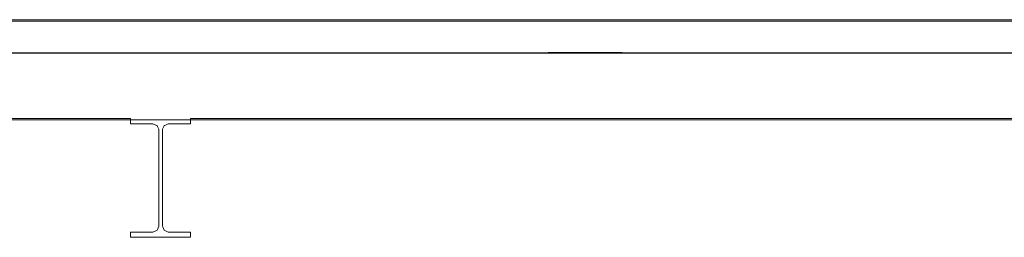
# Model space of a CAD drawing. Header units: millimetres. Extents: x 101535 to 192135, y -3968 to 17259.
# Tile 84 of 92: x 178024 to 179519, y 13720 to 14050. Entities that reach past the tile are written whole.
import ezdxf

# ---------------------------------------------------------------- set-up
doc = ezdxf.new("R2010")
doc.units = ezdxf.units.MM
for name, pattern in [('IMPORT-Kreski i kropki _2_', [120, 60, -30, 0, -30]), ('IMPORT-Kropki i Kreski _3_', [144, 72, -36, 0, -36]), ('IMPORT-Kropki i Kreski _4_', [1828.8, 914.4, -457.2, 0, -457.2]), ('IMPORT-Przerywana długa _2_', [200, 100, -100]), ('IMPORT-Przerywana podwójnie _2_', [218.722215, 105.83333, -42.333331, 28.222222, -42.333331])]:
    doc.linetypes.add(name, pattern=pattern)
for name, color, linetype, lineweight in [('299-A Wymiary Opisy', 7, 'Continuous', 9), ('2_stropy_K_IR', 7, 'Continuous', 9), ('2_ściany zewnętrzne_ISTN', 7, 'Continuous', 9), ('310-W Oświetlenie', 7, 'Continuous', 9), ('3_lądowisko_el 3D_K_IR', 7, 'Continuous', 9), ('3_lądowisko_RMS_K_IR', 7, 'Continuous', 9), ('3_oświetlenie_K_IR', 7, 'Continuous', 9), ('450-K Stropy', 7, 'Continuous', 9), ('4_osie_ISTN', 7, 'Continuous', 9), ('A-FLOR-LEVL', 7, 'Continuous', 30), ('A-GENM', 7, 'Continuous', 18), ('CONCRETE_SLAB_IFC', 7, 'Continuous', 9)]:
    doc.layers.add(name, color=color, linetype=linetype, lineweight=lineweight)
for name, color, linetype, lineweight, true_color in [('3_lądowisko_K_IR', 7, 'Continuous', 9, 0x999999), ('Rzut płyty lądowiska_dwg', 7, 'Continuous', 9, 0x767676), ('rzut płyty_dwg', 7, 'Continuous', 9, 0x767676)]:
    doc.layers.add(name, color=color, linetype=linetype, lineweight=lineweight, true_color=true_color)

# ---------------------------------------------------------------- blocks, each defined once
blk = doc.blocks.new('Bezpośredni kształt - IR 026-25_3D1_2025_09_11-304393-Przekrój 4')
at = {"layer": 'A-GENM', "lineweight": 9}
for p, q in [((111395.3, 14050), (108661.1, 14050)), ((108661.1, 14050), (111395.3, 14050)), ((111396.1, 14050), (111395.3, 14050)), ((111395.3, 14050), (111396.1, 14050)), ((111396.1, 14050), (111397, 14050)), ((111396.1, 14050), (111397, 14050)), ((114624.8, 14050), (111397, 14050)), ((111397, 14050), (114624.8, 14050)), ((111200.8, 13900), (111424.5, 13900)), ((111424.5, 13900), (111200.8, 13900)), ((111424.5, 13900), (111424.5, 13893.4)), ((111424.5, 13893.4), (111424.5, 13900)), ((111424.5, 13893.4), (111424.5, 13892)), ((111424.5, 13892), (111424.5, 13893.4)), ((111424.5, 13892), (111452.4, 13892)), ((111452.4, 13892), (111424.5, 13892)), ((111452.4, 13892), (111458.4, 13892)), ((111458.4, 13892), (111452.4, 13892)), ((111458.4, 13892), (111463.6, 13889.8)), ((111463.6, 13889.8), (111458.4, 13892)), ((111463.6, 13889.8), (111464.8, 13889.4)), ((111464.8, 13889.4), (111463.6, 13889.8)), ((111465.1, 13888.4), (111464.8, 13889.4)), ((111465.1, 13888.4), (111464.8, 13889.4)), ((111465.2, 13888.2), (111465.1, 13888.4)), ((111465.2, 13888.2), (111465.1, 13888.4)), ((111465.2, 13888.2), (111467.1, 13883.8)), ((111467.1, 13883.8), (111465.2, 13888.2)), ((111473, 13883.8), (111474.9, 13888.2)), ((111474.9, 13888.2), (111473, 13883.8)), ((111475.3, 13889.4), (111474.9, 13888.4)), ((111475.3, 13889.4), (111474.9, 13888.4)), ((111474.9, 13888.2), (111474.9, 13888.4)), ((111474.9, 13888.4), (111474.9, 13888.2)), ((111476.5, 13889.8), (111475.3, 13889.4)), ((111476.5, 13889.8), (111475.3, 13889.4)), ((111476.5, 13889.8), (111481.7, 13892)), ((111481.7, 13892), (111476.5, 13889.8)), ((111487.7, 13892), (111481.7, 13892)), ((111487.7, 13892), (111481.7, 13892)), ((111487.7, 13892), (111515.5, 13892)), ((111515.5, 13892), (111487.7, 13892)), ((111515.5, 13893.4), (111515.5, 13900)), ((111515.5, 13900), (112550.8, 13900)), ((112550.8, 13900), (111515.5, 13900)), ((111515.5, 13900), (111515.5, 13893.4)), ((111515.5, 13893.4), (111515.5, 13892)), ((111515.5, 13893.4), (111515.5, 13892)), ((112550.8, 13900), (112774.5, 13900)), ((112774.5, 13900), (112550.8, 13900)), ((111467.1, 13883.8), (111467.4, 13883)), ((111467.4, 13883), (111467.1, 13883.8)), ((111467.4, 13827.9), (111467.4, 13883)), ((111467.4, 13827.9), (111467.4, 13883)), ((111472.7, 13883), (111473, 13883.8)), ((111473, 13883.8), (111472.7, 13883)), ((111472.7, 13883), (111472.7, 13871.1)), ((111472.7, 13883), (111472.7, 13871.1)), ((111472.7, 13857), (111472.7, 13871.1)), ((111472.7, 13871.1), (111472.7, 13857)), ((111472.7, 13802), (111472.7, 13857)), ((111472.7, 13857), (111472.7, 13802)), ((111467.4, 13827.9), (111467.4, 13763)), ((111467.4, 13763), (111467.4, 13827.9)), ((111472.7, 13737), (111472.7, 13802)), ((111472.7, 13802), (111472.7, 13737)), ((111467.4, 13763), (111467.4, 13751)), ((111467.4, 13751), (111467.4, 13763)), ((111467.4, 13737), (111465.2, 13731.8)), ((111465.2, 13731.8), (111467.4, 13737)), ((111467.4, 13751), (111467.4, 13737)), ((111467.4, 13737), (111467.4, 13751)), ((111473.2, 13735.9), (111472.7, 13737)), ((111472.7, 13737), (111473.2, 13735.9)), ((111424.5, 13726.6), (111424.5, 13728)), ((111452.4, 13728), (111424.5, 13728)), ((111424.5, 13726.6), (111424.5, 13728)), ((111424.5, 13728), (111452.4, 13728)), ((111424.5, 13726.6), (111424.5, 13720)), ((111424.5, 13720), (111424.5, 13726.6)), ((111452.4, 13728), (111458.4, 13728)), ((111452.4, 13728), (111458.4, 13728)), ((111463.6, 13730.2), (111458.4, 13728)), ((111458.4, 13728), (111463.6, 13730.2)), ((111463.6, 13730.2), (111464.8, 13730.6)), ((111463.6, 13730.2), (111464.8, 13730.6)), ((111465.2, 13731.8), (111464.8, 13730.6)), ((111464.8, 13730.6), (111465.2, 13731.8)), ((111475.3, 13730.6), (111473.2, 13735.9)), ((111473.2, 13735.9), (111475.3, 13730.6)), ((111480.6, 13728.5), (111475.3, 13730.6)), ((111475.3, 13730.6), (111480.6, 13728.5)), ((111480.6, 13728.5), (111481.7, 13728)), ((111480.6, 13728.5), (111481.7, 13728)), ((111487.7, 13728), (111481.7, 13728)), ((111481.7, 13728), (111487.7, 13728)), ((111515.5, 13728), (111487.7, 13728)), ((111487.7, 13728), (111515.5, 13728)), ((111515.5, 13726.6), (111515.5, 13728)), ((111515.5, 13728), (111515.5, 13726.6)), ((111515.5, 13720), (111515.5, 13726.6)), ((111515.5, 13726.6), (111515.5, 13720)), ((111424.5, 13720), (111499.4, 13720)), ((111499.4, 13720), (111424.5, 13720)), ((111499.4, 13720), (111515.5, 13720)), ((111515.5, 13720), (111499.4, 13720))]:
    blk.add_line(p, q, dxfattribs=at)
blk = doc.blocks.new('Bezpośredni kształt - CONCRETE_SLAB-304394-Przekrój 4')
blk.add_blockref('Bezpośredni kształt - IR 026-25_3D1_2025_09_11-304393-Przekrój 4', (0, 0))
blk = doc.blocks.new('Bezpośredni kształt - CONCRETE_SLAB-305723-Przekrój 4')
at = {"layer": 'A-GENM', "lineweight": 9}
for p, q in [((118245, 14048), (95852, 14048)), ((95852, 13898), (118245, 13898))]:
    blk.add_line(p, q, dxfattribs=at)
blk = doc.blocks.new('IR 026-25_3D1_2025_09_11_ifc-3-Przekrój 4')
at = {"layer": 'A-GENM', "lineweight": 9}
for name in ['Bezpośredni kształt - CONCRETE_SLAB-304394-Przekrój 4', 'Bezpośredni kształt - CONCRETE_SLAB-305723-Przekrój 4']:
    blk.add_blockref(name, (0, 0), dxfattribs=at)
blk = doc.blocks.new('Rzut płyty lądowiska_dwg-2158643-Przekrój 4')
at = {"layer": '299-A Wymiary Opisy', "color": 1, "true_color": 0xff0000}
for p, q in [((91513.4, 14000), (120896, 14000)), ((92069.4, 14000), (120052.3, 14000)), ((94094.4, 14000), (118135.6, 14000))]:
    blk.add_line(p, q, dxfattribs=at)
at = {"layer": '310-W Oświetlenie', "linetype": 'IMPORT-Przerywana podwójnie _2_'}
blk.add_line((115515, 14000), (96674.6, 14000), dxfattribs=at)
at = {"layer": '310-W Oświetlenie', "color": 98, "true_color": 0x004c00}
for p, q in [((111900.7, 14000), (111651.5, 14000)), ((111883.6, 14000), (111668.6, 14000)), ((111848, 14000), (111704.2, 14000)), ((111799.1, 14000), (111755.4, 14000)), ((111799.1, 14000), (111755.4, 14000)), ((112554.5, 14000), (112275.6, 14000)), ((112522.5, 14000), (112307.5, 14000)), ((112379.7, 14000), (112450.4, 14000)), ((112438, 14000), (112394.3, 14000)), ((112438, 14000), (112394.3, 14000))]:
    blk.add_line(p, q, dxfattribs=at)
at = {"layer": '3_lądowisko_el 3D_K_IR', "color": 251, "linetype": 'IMPORT-Przerywana długa _2_', "true_color": 0x666666}
blk.add_line((121311.1, 14000), (91512.2, 14000), dxfattribs=at)
at = {"layer": '3_lądowisko_K_IR', "color": 251, "linetype": 'IMPORT-Kropki i Kreski _3_', "true_color": 0x666666}
blk.add_line((121094.8, 14000), (91511.8, 14000), dxfattribs=at)
at = {"layer": '3_lądowisko_K_IR', "color": 251, "linetype": 'IMPORT-Kreski i kropki _2_', "true_color": 0x666666}
blk.add_line((106407.3, 14000), (115959.5, 14000), dxfattribs=at)
at = {"layer": '3_lądowisko_K_IR', "color": 251, "true_color": 0x656565, "flags": 128}
blk.add_lwpolyline([(109094.6, 14000), (110537.4, 14000), (110061.1, 14000), (111561.1, 14000), (112037.4, 14000), (112094.6, 14000), (110651.8, 14000), (111128.1, 14000), (109628.1, 14000), (109151.8, 14000)], close=True, dxfattribs=at)
at = {"layer": '450-K Stropy', "flags": 128}
for points in [[(120242.1, 14000), (116452.1, 14000), (109858.7, 14000), (102316.8, 14000), (95740.6, 14000), (91947, 14000)], [(118294.7, 14000), (115032.4, 14000), (109366.2, 14000), (102823.4, 14000), (97157.2, 14000), (93885.8, 14000)], [(93885.8, 14000), (97157.2, 14000), (102823.4, 14000), (109366.2, 14000), (115032.4, 14000), (118294.7, 14000)], [(95885.8, 14000), (98621.3, 14000), (103359.3, 14000), (108830.3, 14000), (113568.3, 14000), (115957.7, 14000), (116096.3, 14000), (118294.7, 14000)]]:
    blk.add_lwpolyline(points, dxfattribs=at)
at = {"layer": 'CONCRETE_SLAB_IFC'}
for p, q in [((112680.1, 14000), (111102.9, 14000)), ((111222.9, 14000), (112486.1, 14000)), ((111222.9, 14000), (111370.1, 14000)), ((112662.4, 14000), (111370.1, 14000)), ((111412.8, 14000), (111411, 14000)), ((111420.8, 14000), (111419, 14000)), ((111446.7, 14000), (111448.4, 14000)), ((111466.6, 14000), (111468.4, 14000)), ((111468.1, 14000), (111469.9, 14000)), ((111490.6, 14000), (111492.4, 14000)), ((111695.4, 14000), (111697.7, 14000)), ((111704.6, 14000), (111706.9, 14000)), ((111743.8, 14000), (111746.2, 14000)), ((111753.1, 14000), (111755.4, 14000)), ((112280.5, 14000), (112278.8, 14000)), ((112288.5, 14000), (112286.8, 14000)), ((112314.4, 14000), (112316.2, 14000)), ((112334.4, 14000), (112336.1, 14000)), ((112335.9, 14000), (112337.6, 14000)), ((112358.4, 14000), (112360.1, 14000)), ((112662.4, 14000), (112486.1, 14000))]:
    blk.add_line(p, q, dxfattribs=at)
at = {"layer": 'CONCRETE_SLAB_IFC', "flags": 128}
for points in [[(103085.8, 14000), (106035.8, 14000), (106085.8, 14000), (109035.8, 14000), (109085.8, 14000), (109858.7, 14000), (110450.8, 14000), (110494.1, 14000), (113049, 14000), (113092.3, 14000), (115647.1, 14000), (115690.4, 14000), (116437.7, 14000), (116823.6, 14000), (116848.6, 14000), (118323.5, 14000), (118348.6, 14000), (119823.5, 14000), (119848.5, 14000), (120235.8, 14000)], [(97148.1, 14000), (102798.8, 14000), (109322.8, 14000), (114973.5, 14000), (118235.8, 14000)], [(103359.3, 14000), (108830.3, 14000), (113568.3, 14000), (116096.3, 14000), (118269.8, 14000)], [(114962.9, 14000), (114964.8, 14000), (114967.9, 14000), (114969.2, 14000), (114970.1, 14000), (114971.4, 14000), (109322, 14000), (109321.2, 14000), (109323.6, 14000), (110191.8, 14000), (109216.5, 14000), (109217.5, 14000), (110192.9, 14000), (110192.8, 14000), (110625.9, 14000), (110627.6, 14000)], [(110431.8, 14000), (111266.4, 14000), (111266.6, 14000), (111297.7, 14000), (111297.9, 14000), (112049, 14000), (112092.3, 14000), (112132.3, 14000), (112132.6, 14000), (112163.8, 14000), (112163.9, 14000), (112998.3, 14000), (112998.6, 14000), (113029.8, 14000), (113030, 14000), (113864.3, 14000), (113864.7, 14000), (113895.9, 14000), (113895.9, 14000), (114198.8, 14000), (114202.8, 14000)], [(110453.9, 14000), (111264.7, 14000), (111263.7, 14000), (111261.6, 14000), (111258.8, 14000), (111259.5, 14000), (109519.4, 14000), (109519.2, 14000), (109519, 14000)], [(111495.4, 14000), (111493.7, 14000), (110627.6, 14000), (109652.3, 14000), (109650.5, 14000), (110625.9, 14000)], [(112076.9, 14000), (111269.8, 14000), (111267.4, 14000), (111261.6, 14000), (111255.9, 14000), (111253.6, 14000), (110446.5, 14000), (110449.3, 14000)], [(112049, 14000), (113029, 14000), (110474.1, 14000)], [(111493.7, 14000), (110518.3, 14000), (110520, 14000), (111495.4, 14000), (112361.4, 14000), (111386, 14000), (111387.8, 14000), (112363.2, 14000), (112361.4, 14000)], [(111258.8, 14000), (112069.6, 14000), (112070.8, 14000), (112073.9, 14000)], [(113004, 14000), (113004.1, 14000), (113004.4, 14000), (113004.1, 14000), (111264.7, 14000)], [(113004.1, 14000), (113001.3, 14000), (111269.8, 14000)], [(112092.3, 14000), (113072.3, 14000), (113092.3, 14000)], [(113229.2, 14000), (112253.8, 14000), (112255.5, 14000), (113230.9, 14000), (114097, 14000), (114099.1, 14000)], [(112363.2, 14000), (113229.2, 14000), (113230.9, 14000)]]:
    blk.add_lwpolyline(points, dxfattribs=at)
blk.add_lwpolyline([(109094.6, 14000), (110537.4, 14000), (110061.1, 14000), (111561.1, 14000), (112037.4, 14000), (112094.6, 14000), (110651.8, 14000), (111128.1, 14000), (109628.1, 14000), (109151.8, 14000)], close=True, dxfattribs=at)
blk = doc.blocks.new('rzut płyty_dwg-2316949-Przekrój 4')
at = {"layer": '2_stropy_K_IR', "flags": 128}
for points in [[(120240, 14000), (116441.9, 14000), (109862.9, 14000), (102267.1, 14000), (95688, 14000), (92241, 14000), (93973, 14000)], [(118240, 14000), (114977.7, 14000), (109327, 14000), (102803, 14000), (97152.3, 14000), (93890, 14000)], [(93973, 14000), (97152.3, 14000), (102803, 14000), (109327, 14000), (114977.7, 14000), (118240, 14000)], [(95847, 14000), (98584.9, 14000), (103327.1, 14000), (108802.9, 14000), (113545.1, 14000), (115789.9, 14000), (116071.7, 14000), (118240, 14000)]]:
    blk.add_lwpolyline(points, dxfattribs=at)
at = {"layer": '2_stropy_K_IR', "color": 251, "true_color": 0x666666, "flags": 128}
blk.add_lwpolyline([(103327.1, 14000), (108802.9, 14000), (113545.1, 14000), (116067, 14000), (118240, 14000)], dxfattribs=at)
at = {"layer": '2_ściany zewnętrzne_ISTN', "color": 251, "lineweight": 13, "true_color": 0x666666}
for p, q in [((97484.3, 14000), (114634.4, 14000)), ((114634.4, 14000), (97484.3, 14000))]:
    blk.add_line(p, q, dxfattribs=at)
at = {"layer": '3_lądowisko_RMS_K_IR', "lineweight": 35, "flags": 128}
blk.add_lwpolyline([(112058.2, 14000), (112170.3, 14000), (112118.3, 14000), (112066.3, 14000)], close=True, dxfattribs=at)
at = {"layer": '3_oświetlenie_K_IR', "linetype": 'IMPORT-Kropki i Kreski _4_'}
blk.add_line((117852.5, 14000), (94277.2, 14000), dxfattribs=at)
at = {"layer": '3_oświetlenie_K_IR', "lineweight": 13}
for p, q in [((112235.3, 14000), (111947.8, 14000)), ((112199.1, 14000), (111984.1, 14000)), ((112114.5, 14000), (112070.9, 14000)), ((112114.5, 14000), (112070.9, 14000)), ((112087.4, 14000), (112095.7, 14000))]:
    blk.add_line(p, q, dxfattribs=at)
at = {"layer": '3_oświetlenie_K_IR', "color": 96, "lineweight": 13, "true_color": 0x007f00}
for p, q in [((112502.4, 14000), (112741.6, 14000)), ((112729.5, 14000), (112514.5, 14000)), ((112542.1, 14000), (112701.9, 14000)), ((112645, 14000), (112601.3, 14000)), ((112645, 14000), (112601.3, 14000))]:
    blk.add_line(p, q, dxfattribs=at)
at = {"layer": '3_oświetlenie_K_IR', "color": 251, "lineweight": 13, "true_color": 0x666666}
blk.add_line((113010.5, 14000), (112727.7, 14000), dxfattribs=at)
at = {"layer": '4_osie_ISTN', "color": 9, "linetype": 'IMPORT-Kropki i Kreski _4_', "true_color": 0xc0c0c0}
blk.add_line((121309.9, 14000), (91513.4, 14000), dxfattribs=at)
at = {"layer": '4_osie_ISTN', "color": 251, "linetype": 'IMPORT-Kropki i Kreski _4_', "true_color": 0x666666}
blk.add_line((121309.9, 14000), (91513.4, 14000), dxfattribs=at)

msp = doc.modelspace()

# ---------------------------------------------------------------- linework, layer by layer
at = {"layer": 'A-FLOR-LEVL'}
msp.add_line((155721.8, 14000), (191335.3, 14000), dxfattribs=at)

# ---------------------------------------------------------------- block references
at = {"lineweight": 5}
msp.add_blockref('IR 026-25_3D1_2025_09_11_ifc-3-Przekrój 4', (66768.2, 0), dxfattribs=at)
at = {"layer": 'Rzut płyty lądowiska_dwg', "color": 7}
msp.add_blockref('Rzut płyty lądowiska_dwg-2158643-Przekrój 4', (66768.2, 0), dxfattribs=at)
at = {"layer": 'rzut płyty_dwg', "color": 7}
msp.add_blockref('rzut płyty_dwg-2316949-Przekrój 4', (66768.2, 0), dxfattribs=at)

doc.saveas('drawing.dxf')
